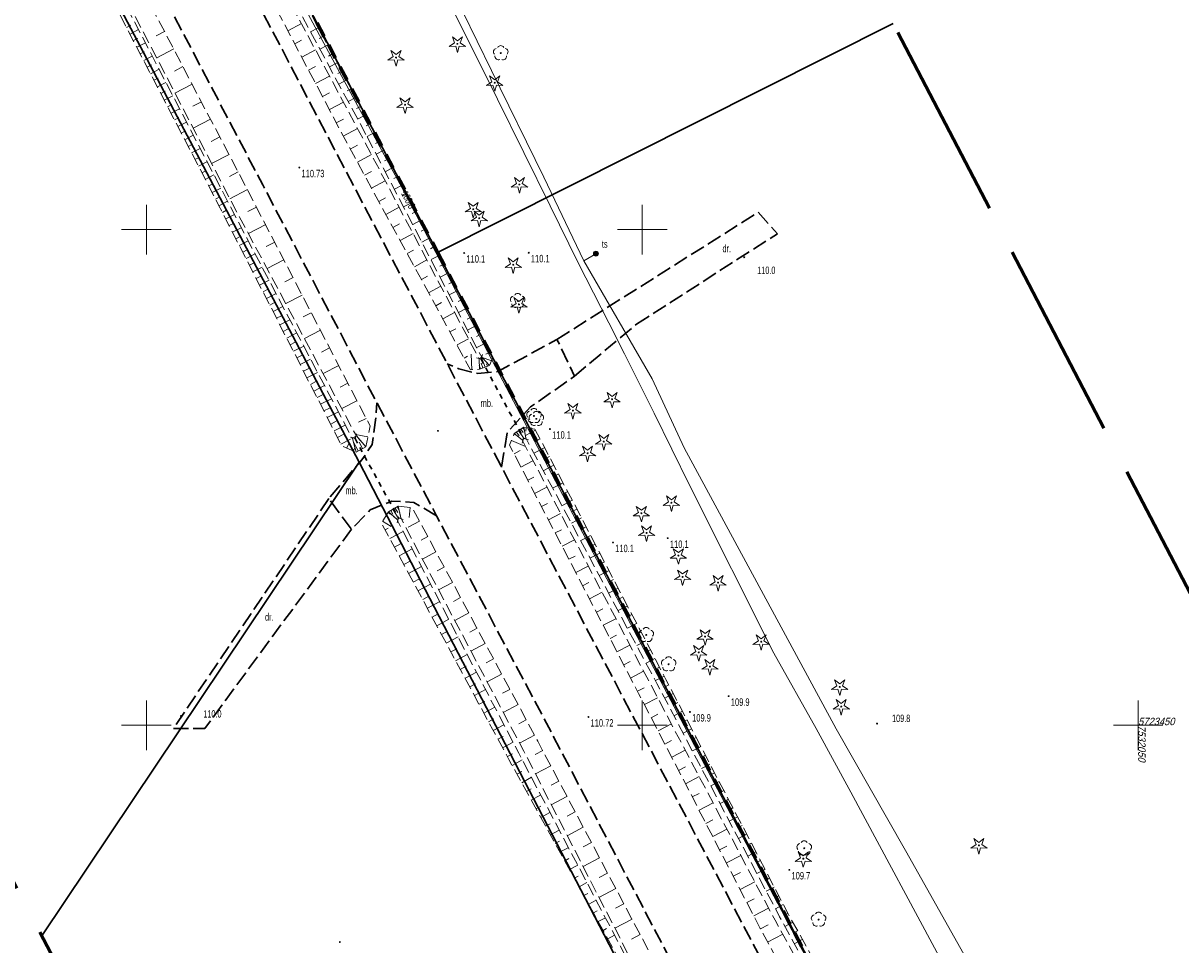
# Model space of a CAD drawing. Header units: metres. Extents: x 7531673 to 7533164, y 5721297 to 5724010.
# Tile 47 of 58: x 7531938 to 7532054, y 5723428 to 5723521. Entities that reach past the tile are written whole.
import ezdxf
from ezdxf.enums import TextEntityAlignment as Align

# ---------------------------------------------------------------- set-up
doc = ezdxf.new("R2010")
doc.units = ezdxf.units.M
for name, pattern in [('2_KTJZ01', [2, 1.5, -0.5]), ('4_SUPT_01', [0]), ('GAO', [2.5, 1.5, -1]), ('GDE', [0]), ('GUZ', [1, 0.5, -0.5]), ('L_0_05', [1.75, 1.25, -0.5]), ('L_0_06', [2, 1.5, -0.5]), ('L_0_09', [2.5, 2, -0.5]), ('L_0_7E', [1, 0.5, -0.5])]:
    doc.linetypes.add(name, pattern=pattern)
doc.layers.get('0').update_dxf_attribs({"color": 252})
for name, color, linetype, lineweight in [('Dzialki', 80, 'GDE', 30), ('EPGPO_L_0', 204, 'GAO', 70), ('jezdnia', 252, 'L_0_06', 18), ('k', 252, 'Continuous', 18), ('KTJZ_E_T_0', 252, 'Continuous', 15), ('KTJZ_L_0', 252, '2_KTJZ01', 18), ('opis', 7, 'Continuous', 18), ('przepust', 252, 'L_0_7E', 35), ('RTPW_T_0', 252, 'Continuous', 15), ('RTPW_T_1', 252, 'Continuous', 15), ('skarpa_nieumocniona', 252, 'L_0_05', 18), ('skarpa_umocniona', 252, 'Continuous', 18), ('SUPT_L_0', 30, '4_SUPT_01', 18), ('SUTT_T_0', 30, 'Continuous', 18), ('SUUT_E_T_1', 7, 'Continuous', 15), ('SUUT_T_0', 7, 'Continuous', 18), ('Uzytki', 252, 'GUZ', 18), ('wysokosci_naturalne', 7, 'Continuous', 18), ('wysokosci_sztuczne', 7, 'Continuous', 18)]:
    doc.layers.add(name, color=color, linetype=linetype, lineweight=lineweight)
doc.layers.add('właz okrągły - siec kanalizacyjna (punkt)-Atr17', color=7, linetype='Continuous')
doc.layers.add('zakres', color=7, linetype='L_0_09', lineweight=50, true_color=0xff05ff)
doc.styles.get("Standard").update_dxf_attribs({"font": 'arial.ttf'})

# ---------------------------------------------------------------- blocks, each defined once
blk = doc.blocks.new('2_RTPW01')
at = {"linetype": 'Continuous'}
blk.add_circle((0, 0), 0.045, dxfattribs=at)
blk = doc.blocks.new('2_RTPW02')
at = {"linetype": 'Continuous'}
blk.add_circle((0, 0), 0.045, dxfattribs=at)
blk = doc.blocks.new('4_SUPS01_07')
at = {"linetype": 'Continuous'}
blk.add_circle((0, 0), 0.0625, dxfattribs=at)
blk = doc.blocks.new('4_SUUS09')
at = {"color": 30, "linetype": 'Continuous'}
for radius in [0.25, 0.225, 0.2, 0.175, 0.15, 0.125, 0.1, 0.075, 0.05, 0.025, 0.00715]:
    blk.add_circle((0, 0), radius, dxfattribs=at)
blk = doc.blocks.new('L_0_7E_1')
at = {"color": 0, "linetype": 'Continuous', "lineweight": 13, "flags": 128}
for points in [[(0, 0), (-0.7, 0.7)], [(0, 0), (-0.7, -0.7)]]:
    blk.add_lwpolyline(points, dxfattribs=at)
blk = doc.blocks.new('L_0_7E_2')
at = {"color": 0, "linetype": 'Continuous', "lineweight": 13, "flags": 128}
for points in [[(0, 0), (-0.7, 0.7)], [(0, 0), (-0.7, -0.7)]]:
    blk.add_lwpolyline(points, dxfattribs=at)
blk = doc.blocks.new('OBOP01_01')
at = {"linetype": 'Continuous', "lineweight": 18}
blk.add_hatch(color=0, dxfattribs=at).paths.add_polyline_path([(0, -0.1, 1), (0, 0.1, 1)])
at = {"color": 0, "linetype": 'Continuous', "lineweight": 18, "flags": 128}
blk.add_lwpolyline([(0, -1.74), (-0.35, -0.48), (-1.65, -0.54), (-0.57, 0.18), (-1.02, 1.4), (0, 0.6), (1.02, 1.4), (0.57, 0.18), (1.65, -0.54), (0.35, -0.48), (0, -1.74)], dxfattribs=at)
at = {"color": 0, "linetype": 'Continuous', "lineweight": 18}
blk.add_circle((0, 0), 0.1, dxfattribs=at)
blk = doc.blocks.new('OBOP02_01')
at = {"linetype": 'Continuous', "lineweight": 18}
blk.add_hatch(color=0, dxfattribs=at).paths.add_polyline_path([(0, -0.1, 1), (0, 0.1, 1)])
at = {"color": 0, "linetype": 'Continuous', "lineweight": 18}
blk.add_circle((0, 0), 0.1, dxfattribs=at)
for centre, radius, start, end in [((-0.77, 0.25), 0.7, 101.6336, 222.6627), ((0, 0.8), 0.7, 29.8459, 150.1541), ((0.77, 0.25), 0.7, 317.3373, 78.3664), ((-0.46, -0.64), 0.71, 174.3693, 292.5572), ((0.46, -0.64), 0.71, 247.4428, 5.6307)]:
    blk.add_arc(centre, radius, start, end, dxfattribs=at)
blk = doc.blocks.new('RTPW01')
at = {"linetype": 'Continuous', "lineweight": 13}
blk.add_hatch(color=0, dxfattribs=at).paths.add_polyline_path([(0, -0.09, 1), (0, 0.09, 1)])
at = {"color": 0, "linetype": 'Continuous', "lineweight": 13}
blk.add_circle((0, 0), 0.0906, dxfattribs=at)
blk = doc.blocks.new('RTPW02')
at = {"linetype": 'Continuous', "lineweight": 13}
blk.add_hatch(color=0, dxfattribs=at).paths.add_polyline_path([(0, -0.09, 1), (0, 0.09, 1)])
at = {"color": 0, "linetype": 'Continuous', "lineweight": 13}
blk.add_circle((0, 0), 0.0906, dxfattribs=at)

msp = doc.modelspace()

# ---------------------------------------------------------------- linework, layer by layer
at = {"layer": 'Dzialki'}
for p, q in [((7531885.88, 5723675.82), (7531979.35, 5723497.68)), ((7531971.45, 5723476.53), (7531894.47, 5723622.98)), ((7531979.35, 5723497.68), (7532025.29, 5723520.79)), ((7531979.35, 5723497.68), (7532060.4, 5723343.22)), ((7531939.46, 5723428.76), (7531971.45, 5723476.53)), ((7531971.45, 5723476.53), (7532026.61, 5723370.12))]:
    msp.add_line(p, q, dxfattribs=at)
at = {"layer": 'EPGPO_L_0', "linetype": 'GAO'}
for p, q in [((7531885.88, 5723675.82), (7531979.35, 5723497.68)), ((7531979.35, 5723497.68), (7532097.53, 5723272.46))]:
    msp.add_line(p, q, dxfattribs=at)
at = {"layer": 'jezdnia', "color": 251, "lineweight": 30, "flags": 128}
for points in [[(7532144.01, 5723175.21), (7532127.08, 5723207.45), (7532114.11, 5723232.14), (7532102.3, 5723254.54), (7532088.03, 5723281.55), (7532077.73, 5723301.17), (7532068.16, 5723319.4), (7532062.19, 5723330.79), (7532049.01, 5723355.87), (7532038.62, 5723375.73), (7532025.71, 5723400.22), (7532010.71, 5723428.82), (7531998.11, 5723452.71), (7531985.81, 5723476.05), (7531980.34, 5723486.46), (7531968.93, 5723508.16), (7531957.32, 5723530.32), (7531945.42, 5723552.98), (7531932.87, 5723576.69), (7531912.23, 5723616.12), (7531898.97, 5723641.21), (7531887.79, 5723662.56), (7531876.66, 5723683.79), (7531866.18, 5723703.64), (7531858.89, 5723717.53), (7531850.12, 5723736.45), (7531842.43, 5723753.13), (7531833.79, 5723771.97), (7531825.84, 5723788.37), (7531816.36, 5723807.98), (7531810.15, 5723819.94), (7531805.61, 5723828.58), (7531802.91, 5723833.87), (7531799.8, 5723840.25), (7531796.68, 5723849.08), (7531794.6, 5723861.48), (7531794.47, 5723868.11), (7531795.83, 5723876.51), (7531798.09, 5723883.67), (7531801.96, 5723891.64), (7531806.12, 5723897.91), (7531812.76, 5723905.2), (7531818.93, 5723911.26), (7531828.48, 5723920.4)], [(7532136.91, 5723171.4), (7532119.67, 5723204.07), (7532106.97, 5723228.28), (7532095.25, 5723250.6), (7532080.72, 5723278.09), (7532070.62, 5723297.5), (7532061.74, 5723314.26), (7532056.32, 5723324.62), (7532041.87, 5723352.02), (7532031.48, 5723371.95), (7532018.51, 5723396.57), (7532003.5, 5723425.07), (7531990.97, 5723449.01), (7531979.26, 5723471.13), (7531973.24, 5723482.54), (7531961.74, 5723504.5), (7531950.13, 5723526.62), (7531938.07, 5723549.63), (7531925.74, 5723573), (7531905.09, 5723612.35), (7531891.78, 5723637.59), (7531880.61, 5723658.82), (7531869.44, 5723680.09), (7531858.96, 5723699.98), (7531849.13, 5723718.74), (7531837.94, 5723740.05), (7531825.53, 5723763.8), (7531807.79, 5723795.98), (7531802.9, 5723804.74), (7531799.01, 5723811.48)], [(7531985.81, 5723476.05), (7531986.37, 5723479.53), (7531988.72, 5723482.11), (7531993.17, 5723485.21), (7531991.4, 5723488.93), (7531985.43, 5723485.67), (7531983.41, 5723485.48), (7531981.49, 5723485.96), (7531980.34, 5723486.46)], [(7531979.26, 5723471.13), (7531976.95, 5723472.47), (7531974.76, 5723472.61), (7531972.58, 5723471.74), (7531970.68, 5723469.78), (7531968.39, 5723472.86), (7531971.72, 5723476.78), (7531972.77, 5723478.33), (7531973.08, 5723480.53), (7531973.24, 5723482.54)]]:
    msp.add_lwpolyline(points, dxfattribs=at)
at = {"layer": 'k', "linetype": 'Continuous', "lineweight": 18, "flags": 128}
for points in [[(7531950, 5723497.5), (7531950, 5723502.5)], [(7532000, 5723497.5), (7532000, 5723502.5)], [(7531947.5, 5723500), (7531952.5, 5723500)], [(7531997.5, 5723500), (7532002.5, 5723500)], [(7531950, 5723447.5), (7531950, 5723452.5)], [(7532000, 5723447.5), (7532000, 5723452.5)], [(7532050, 5723447.5), (7532050, 5723452.5)], [(7531947.5, 5723450), (7531952.5, 5723450)], [(7531997.5, 5723450), (7532002.5, 5723450)], [(7532047.5, 5723450), (7532052.5, 5723450)]]:
    msp.add_lwpolyline(points, dxfattribs=at)
at = {"layer": 'KTJZ_L_0', "color": 251, "linetype": '2_KTJZ01', "lineweight": 30}
for p, q in [((7531991.4, 5723488.93), (7532011.7, 5723501.75)), ((7532011.7, 5723501.75), (7532013.63, 5723499.58)), ((7531999.42, 5723490.46), (7532013.63, 5723499.58)), ((7531993.16, 5723485.22), (7531999.42, 5723490.46)), ((7531968.39, 5723472.86), (7531952.73, 5723449.68)), ((7531970.68, 5723469.78), (7531955.89, 5723449.68)), ((7531952.73, 5723449.68), (7531955.89, 5723449.68))]:
    msp.add_line(p, q, dxfattribs=at)
at = {"layer": 'przepust', "color": 24, "lineweight": 30, "flags": 128}
for points in [[(7531983.76, 5723486.92), (7531988.04, 5723478.94)], [(7531971.04, 5723478.91), (7531975.41, 5723470.91)]]:
    msp.add_lwpolyline(points, dxfattribs=at)
at = {"layer": 'skarpa_nieumocniona', "color": 252, "lineweight": 18, "flags": 128}
for points in [[(7531983.54, 5723486.98), (7531983.58, 5723485.91), (7531982.68, 5723485.86), (7531970.35, 5723508.5), (7531958.42, 5723531.17), (7531946.8, 5723553.61), (7531934.16, 5723577.31), (7531913.46, 5723616.68), (7531900.13, 5723642.09), (7531889.02, 5723663.06), (7531877.89, 5723684.59), (7531867.4, 5723704.33), (7531857.47, 5723723.55), (7531851.46, 5723737.27), (7531843.95, 5723754.06), (7531835.13, 5723772.58), (7531827.14, 5723789.23), (7531811.76, 5723820.92), (7531812.05, 5723822.15), (7531812.86, 5723821.52), (7531828.53, 5723789.72), (7531836.49, 5723773.16), (7531845.13, 5723755.01), (7531852.68, 5723737.97), (7531859.27, 5723724.27), (7531868.91, 5723705.19), (7531879.15, 5723685.31), (7531890.52, 5723663.82), (7531901.58, 5723642.86), (7531915.1, 5723617.14), (7531935.56, 5723578.04), (7531948.13, 5723554.35), (7531959.55, 5723532.13), (7531971.84, 5723509.18)], [(7531972.27, 5723509.35), (7531983.81, 5723487.12), (7531984.61, 5723486.3), (7531984.93, 5723487.14), (7531973.13, 5723509.53), (7531960.69, 5723532.76), (7531949.43, 5723555.02), (7531936.74, 5723578.66), (7531916.27, 5723617.78), (7531902.62, 5723643.85), (7531892.13, 5723664.69), (7531880.62, 5723686.57), (7531870.37, 5723706.11), (7531861.12, 5723725.25), (7531853.92, 5723738.55), (7531846.7, 5723754.7), (7531837.98, 5723773.77), (7531829.9, 5723790.53), (7531813.68, 5723822.23), (7531813.14, 5723822.7), (7531813.2, 5723821.84), (7531828.91, 5723790.1), (7531837.06, 5723773.47), (7531845.77, 5723754.33), (7531853.05, 5723738.14), (7531859.68, 5723724.53), (7531869.32, 5723705.34), (7531879.58, 5723686.01), (7531891.21, 5723664.1), (7531901.85, 5723643.08), (7531915.42, 5723617.24), (7531936.07, 5723578.3), (7531948.57, 5723554.56), (7531959.89, 5723532.29)], [(7531800.16, 5723803.14), (7531800.52, 5723802.23), (7531804.9, 5723794.21), (7531822.39, 5723762.05), (7531834.43, 5723738.41), (7531845.99, 5723716.87), (7531855.45, 5723698.19), (7531866.19, 5723678.34), (7531877.35, 5723657.31), (7531888.68, 5723636.1), (7531901.83, 5723610.79), (7531922.56, 5723571.38), (7531935.1, 5723548.31), (7531947.13, 5723524.86), (7531958.49, 5723502.97), (7531971.17, 5723479.18), (7531972.14, 5723478.1), (7531972.55, 5723480.19), (7531960.24, 5723503.93), (7531948.72, 5723525.9), (7531936.52, 5723549.09), (7531924.44, 5723572.31), (7531903.64, 5723611.75), (7531890.51, 5723637.03), (7531879.1, 5723658.13), (7531868.13, 5723679.36), (7531857.4, 5723699.3), (7531847.79, 5723717.86), (7531836.34, 5723739.5), (7531824.32, 5723763.02), (7531806.63, 5723795.22), (7531801.93, 5723803.68)], [(7531800.04, 5723801.99), (7531799.4, 5723802.4), (7531799.05, 5723801.35), (7531803.63, 5723793.47), (7531820.9, 5723761.15), (7531832.99, 5723738.04), (7531843.59, 5723718.15), (7531854.4, 5723697.43), (7531864.92, 5723677.43), (7531875.93, 5723656.46), (7531887.22, 5723635.72), (7531900.41, 5723610.13), (7531921.79, 5723570.77), (7531933.83, 5723547.57), (7531946.01, 5723524.24), (7531957.32, 5723502.4), (7531969.7, 5723478.18), (7531971.14, 5723477.56), (7531970.77, 5723478.92), (7531958.3, 5723502.62), (7531946.88, 5723524.69), (7531934.54, 5723547.99), (7531922.23, 5723571.11), (7531901.31, 5723610.57), (7531888.15, 5723635.72), (7531876.77, 5723657.05), (7531865.85, 5723678.16), (7531855.08, 5723698.1), (7531845.33, 5723716.55), (7531834, 5723738.32), (7531821.94, 5723761.65), (7531804.4, 5723793.84)], [(7531989.18, 5723479.88), (7531988.05, 5723480.08), (7531988.26, 5723478.98), (7532001.48, 5723454.21), (7532013.85, 5723430.68), (7532023.21, 5723413.43), (7532029.06, 5723401.64), (7532041.85, 5723377.21), (7532052.11, 5723357.79), (7532066.02, 5723331.28), (7532066.86, 5723330.59), (7532067.17, 5723331.53), (7532053, 5723358.31), (7532042.88, 5723377.79), (7532029.71, 5723402.03), (7532024.06, 5723414.14), (7532014.71, 5723430.98), (7532002.39, 5723454.61)], [(7531987.88, 5723478.78), (7531987.09, 5723479.42), (7531986.61, 5723478.27), (7531999.63, 5723453.21), (7532011.9, 5723429.51), (7532027.15, 5723400.79), (7532040.11, 5723376.13), (7532050.38, 5723356.58), (7532064.3, 5723330.53), (7532065.9, 5723329.99), (7532065.74, 5723331.08), (7532051.73, 5723357.61), (7532041.5, 5723377.03), (7532028.41, 5723401.35), (7532023.08, 5723412.66), (7532022.48, 5723413.81), (7532013.39, 5723430.33), (7532000.88, 5723454.03)], [(7532054.25, 5723321.6), (7532054.92, 5723321.06), (7532055.46, 5723322.64), (7532040.47, 5723351.12), (7532029.81, 5723371.22), (7532017.03, 5723395.91), (7532002.19, 5723424.36), (7531989.46, 5723448.4), (7531976.8, 5723471.96), (7531975.4, 5723472.1), (7531975.64, 5723470.92), (7531988.05, 5723447.39), (7532000.38, 5723423.41), (7532009.03, 5723406.81), (7532009.68, 5723405.6), (7532015.21, 5723394.77), (7532028.27, 5723370.41), (7532038.69, 5723350.25)], [(7532053.99, 5723321.54), (7532053.89, 5723320.57), (7532052.99, 5723320.81), (7532037.43, 5723349.6), (7532026.81, 5723369.78), (7532013.94, 5723394.14), (7532007.75, 5723405.3), (7531999.69, 5723422.7), (7531986.55, 5723446.54), (7531973.7, 5723470.4), (7531974.4, 5723471.52), (7531975.24, 5723470.78), (7531987.55, 5723447.17), (7532000.15, 5723423.23), (7532008.78, 5723405.84), (7532014.83, 5723394.4), (7532027.79, 5723370.27), (7532038.38, 5723349.93)]]:
    msp.add_lwpolyline(points, close=True, dxfattribs=at)
at = {"layer": 'skarpa_nieumocniona', "color": 252, "linetype": 'Continuous', "lineweight": 18, "flags": 128}
for points in [[(7531948, 5723520.39), (7531948.44, 5723520.62)], [(7531948.35, 5723519.73), (7531949.21, 5723520.17)], [(7531951.82, 5723519.99), (7531950.97, 5723519.54)], [(7531964.27, 5723520.06), (7531965.63, 5723520.78)], [(7531967.33, 5723520.36), (7531966.55, 5723519.95)], [(7531948.69, 5723519.06), (7531949.13, 5723519.28)], [(7531949.04, 5723518.39), (7531949.9, 5723518.84)], [(7531964.96, 5723518.73), (7531965.65, 5723519.1)], [(7531967.8, 5723519.48), (7531967.41, 5723519.27)], [(7531968.27, 5723518.6), (7531967.5, 5723518.19)], [(7531949.38, 5723517.73), (7531949.82, 5723517.95)], [(7531949.73, 5723517.06), (7531950.59, 5723517.51)], [(7531952.75, 5723518.22), (7531951.04, 5723517.32)], [(7531965.66, 5723517.41), (7531967.05, 5723518.14)], [(7531968.75, 5723517.72), (7531968.36, 5723517.51)], [(7531950.07, 5723516.4), (7531950.5, 5723516.62)], [(7531950.42, 5723515.73), (7531951.28, 5723516.18)], [(7531953.68, 5723516.44), (7531952.82, 5723515.99)], [(7531966.36, 5723516.08), (7531967.06, 5723516.45)], [(7531969.22, 5723516.84), (7531968.45, 5723516.43)], [(7531950.76, 5723515.06), (7531951.19, 5723515.29)], [(7531967.06, 5723514.75), (7531968.47, 5723515.49)], [(7531969.69, 5723515.96), (7531969.31, 5723515.75)], [(7531970.16, 5723515.07), (7531969.4, 5723514.67)], [(7531951.11, 5723514.4), (7531951.97, 5723514.84)], [(7531951.45, 5723513.73), (7531951.88, 5723513.96)], [(7531954.61, 5723514.67), (7531952.88, 5723513.77)], [(7531970.63, 5723514.19), (7531970.26, 5723513.99)], [(7531951.8, 5723513.07), (7531952.66, 5723513.51)], [(7531955.54, 5723512.9), (7531954.67, 5723512.45)], [(7531967.76, 5723513.42), (7531968.47, 5723513.8)], [(7531968.46, 5723512.1), (7531969.88, 5723512.85)], [(7531971.11, 5723513.31), (7531970.35, 5723512.91)], [(7531952.14, 5723512.4), (7531952.57, 5723512.62)], [(7531952.49, 5723511.73), (7531953.35, 5723512.18)], [(7531971.58, 5723512.43), (7531971.2, 5723512.23)], [(7531972.05, 5723511.55), (7531971.3, 5723511.15)], [(7531952.83, 5723511.07), (7531953.26, 5723511.29)], [(7531953.18, 5723510.4), (7531954.04, 5723510.85)], [(7531956.47, 5723511.13), (7531954.73, 5723510.22)], [(7531969.15, 5723510.77), (7531969.87, 5723511.15)], [(7531972.52, 5723510.67), (7531972.15, 5723510.47)], [(7531953.52, 5723509.74), (7531953.95, 5723509.96)], [(7531953.87, 5723509.07), (7531954.73, 5723509.52)], [(7531957.4, 5723509.36), (7531956.52, 5723508.9)], [(7531969.85, 5723509.44), (7531971.3, 5723510.2)], [(7531973, 5723509.79), (7531972.25, 5723509.39)], [(7531954.21, 5723508.4), (7531954.64, 5723508.63)], [(7531954.56, 5723507.74), (7531955.42, 5723508.18)], [(7531970.56, 5723508.12), (7531971.27, 5723508.51)], [(7531973.46, 5723508.9), (7531973.09, 5723508.7)], [(7531973.93, 5723508.02), (7531973.17, 5723507.62)], [(7531954.9, 5723507.07), (7531955.33, 5723507.29)], [(7531955.25, 5723506.41), (7531956.11, 5723506.85)], [(7531958.33, 5723507.59), (7531956.57, 5723506.67)], [(7531971.27, 5723506.8), (7531972.69, 5723507.57)], [(7531974.4, 5723507.13), (7531974.01, 5723506.93)], [(7531955.59, 5723505.74), (7531956.02, 5723505.96)], [(7531959.26, 5723505.82), (7531958.37, 5723505.36)], [(7531971.99, 5723505.48), (7531972.69, 5723505.86)], [(7531974.86, 5723506.25), (7531974.09, 5723505.84)], [(7531955.94, 5723505.07), (7531956.8, 5723505.52)], [(7531956.28, 5723504.41), (7531956.71, 5723504.63)], [(7531972.71, 5723504.17), (7531974.09, 5723504.92)], [(7531975.33, 5723505.36), (7531974.94, 5723505.16)], [(7531956.63, 5723503.74), (7531957.49, 5723504.19)], [(7531960.19, 5723504.05), (7531958.41, 5723503.12)], [(7531975.8, 5723504.48), (7531975.01, 5723504.07)], [(7531976.26, 5723503.59), (7531975.87, 5723503.39)], [(7531956.97, 5723503.08), (7531957.4, 5723503.3)], [(7531957.32, 5723502.41), (7531958.18, 5723502.86)], [(7531961.11, 5723502.27), (7531960.23, 5723501.82)], [(7531973.43, 5723502.85), (7531974.11, 5723503.22)], [(7531974.14, 5723501.53), (7531975.49, 5723502.26)], [(7531976.73, 5723502.71), (7531975.93, 5723502.29)], [(7531957.66, 5723501.74), (7531958.09, 5723501.96)], [(7531958, 5723501.07), (7531958.87, 5723501.52)], [(7531977.19, 5723501.82), (7531976.79, 5723501.61)], [(7531958.34, 5723500.41), (7531958.78, 5723500.63)], [(7531958.68, 5723499.74), (7531959.57, 5723500.19)], [(7531962.03, 5723500.5), (7531960.29, 5723499.6)], [(7531974.86, 5723500.21), (7531975.52, 5723500.57)], [(7531977.66, 5723500.94), (7531976.86, 5723500.52)], [(7531978.13, 5723500.06), (7531977.72, 5723499.84)], [(7531959.02, 5723499.07), (7531959.47, 5723499.3)], [(7531959.37, 5723498.4), (7531960.27, 5723498.87)], [(7531962.95, 5723498.72), (7531962.09, 5723498.28)], [(7531975.58, 5723498.9), (7531976.89, 5723499.61)], [(7531978.59, 5723499.17), (7531977.78, 5723498.74)], [(7531959.71, 5723497.74), (7531960.16, 5723497.97)], [(7531960.05, 5723497.07), (7531960.97, 5723497.54)], [(7531976.3, 5723497.58), (7531976.94, 5723497.93)], [(7531979.06, 5723498.29), (7531978.65, 5723498.07)], [(7531960.39, 5723496.4), (7531960.86, 5723496.64)], [(7531963.87, 5723496.94), (7531962.17, 5723496.07)], [(7531977.02, 5723496.26), (7531978.28, 5723496.95)], [(7531979.52, 5723497.4), (7531978.7, 5723496.97)], [(7531979.99, 5723496.52), (7531979.58, 5723496.3)], [(7531960.73, 5723495.73), (7531961.67, 5723496.21)], [(7531961.07, 5723495.06), (7531961.55, 5723495.31)], [(7531964.79, 5723495.17), (7531963.95, 5723494.73)], [(7531977.73, 5723494.95), (7531978.36, 5723495.29)], [(7531980.46, 5723495.63), (7531979.62, 5723495.19)], [(7531961.41, 5723494.4), (7531962.37, 5723494.89)], [(7531978.45, 5723493.63), (7531979.68, 5723494.3)], [(7531980.92, 5723494.75), (7531980.5, 5723494.53)], [(7531961.76, 5723493.73), (7531962.24, 5723493.98)], [(7531962.1, 5723493.06), (7531963.07, 5723493.56)], [(7531965.71, 5723493.39), (7531964.05, 5723492.54)], [(7531981.39, 5723493.86), (7531980.54, 5723493.42)], [(7531981.86, 5723492.98), (7531981.43, 5723492.75)], [(7531962.44, 5723492.39), (7531962.93, 5723492.64)], [(7531962.78, 5723491.73), (7531963.77, 5723492.23)], [(7531979.17, 5723492.31), (7531979.77, 5723492.64)], [(7531982.32, 5723492.09), (7531981.46, 5723491.64)], [(7531963.12, 5723491.06), (7531963.62, 5723491.31)], [(7531963.46, 5723490.39), (7531964.46, 5723490.9)], [(7531966.63, 5723491.62), (7531965.81, 5723491.19)], [(7531979.89, 5723490.99), (7531981.08, 5723491.64)], [(7531982.79, 5723491.21), (7531982.36, 5723490.98)], [(7531963.8, 5723489.72), (7531964.31, 5723489.98)], [(7531964.15, 5723489.06), (7531965.16, 5723489.58)], [(7531967.55, 5723489.84), (7531965.93, 5723489.01)], [(7531980.6, 5723489.68), (7531981.19, 5723490)], [(7531983.25, 5723490.32), (7531982.39, 5723489.87)], [(7531983.72, 5723489.44), (7531983.28, 5723489.21)], [(7531964.49, 5723488.39), (7531965, 5723488.65)], [(7531964.83, 5723487.72), (7531965.86, 5723488.25)], [(7531981.32, 5723488.36), (7531982.48, 5723488.99)], [(7531984.19, 5723488.55), (7531983.31, 5723488.09)], [(7531965.17, 5723487.05), (7531965.69, 5723487.32)], [(7531968.47, 5723488.07), (7531967.67, 5723487.65)], [(7531982.04, 5723487.04), (7531982.39, 5723487.23)], [(7531982.83, 5723485.87), (7531982.74, 5723487.42)], [(7531984.79, 5723486.77), (7531983.8, 5723487.14)], [(7531984.65, 5723487.67), (7531984.21, 5723487.44)], [(7531965.51, 5723486.38), (7531966.56, 5723486.92)], [(7531965.85, 5723485.72), (7531966.38, 5723485.99)], [(7531969.39, 5723486.29), (7531967.82, 5723485.48)], [(7531966.19, 5723485.05), (7531967.26, 5723485.59)], [(7531966.54, 5723484.38), (7531967.07, 5723484.66)], [(7531966.88, 5723483.71), (7531967.96, 5723484.27)], [(7531970.31, 5723484.52), (7531969.53, 5723484.11)], [(7531967.22, 5723483.05), (7531967.76, 5723483.32)], [(7531967.56, 5723482.38), (7531968.66, 5723482.94)], [(7531971.23, 5723482.74), (7531969.7, 5723481.95)], [(7531967.9, 5723481.71), (7531968.45, 5723481.99)], [(7531968.24, 5723481.04), (7531969.36, 5723481.61)], [(7531968.59, 5723480.37), (7531969.15, 5723480.66)], [(7531968.93, 5723479.71), (7531970.05, 5723480.28)], [(7531972.15, 5723480.96), (7531971.39, 5723480.57)], [(7531988.31, 5723480.03), (7531988.25, 5723479.68)], [(7531969.27, 5723479.04), (7531969.84, 5723479.33)], [(7531969.61, 5723478.37), (7531970.59, 5723478.87)], [(7531972.33, 5723479.08), (7531971.09, 5723479.33)], [(7531989.24, 5723479.78), (7531988.21, 5723479.24)], [(7531989.7, 5723478.89), (7531989.15, 5723478.61)], [(7531970.2, 5723477.97), (7531970.4, 5723478.42)], [(7531970.89, 5723477.67), (7531971.02, 5723477.98)], [(7531986.8, 5723478.73), (7531988.22, 5723478.13)], [(7531987.07, 5723477.38), (7531987.68, 5723477.7)], [(7531990.16, 5723478.01), (7531989.08, 5723477.44)], [(7531987.76, 5723476.05), (7531988.98, 5723476.69)], [(7531990.63, 5723477.12), (7531990.09, 5723476.84)], [(7531991.09, 5723476.23), (7531990.02, 5723475.67)], [(7531991.55, 5723475.35), (7531991.02, 5723475.07)], [(7531988.45, 5723474.72), (7531989.07, 5723475.04)], [(7531992.02, 5723474.46), (7531990.96, 5723473.91)], [(7531989.15, 5723473.39), (7531990.38, 5723474.03)], [(7531992.48, 5723473.57), (7531991.96, 5723473.3)], [(7531976.61, 5723471.98), (7531976.51, 5723470.97)], [(7531989.84, 5723472.06), (7531990.45, 5723472.38)], [(7531992.94, 5723472.69), (7531991.9, 5723472.15)], [(7531974.35, 5723471.44), (7531974.59, 5723471.29)], [(7531990.53, 5723470.73), (7531991.77, 5723471.37)], [(7531993.87, 5723470.91), (7531992.85, 5723470.38)], [(7531993.4, 5723471.8), (7531992.89, 5723471.53)], [(7531973.82, 5723470.59), (7531974.68, 5723470.05)], [(7531974.06, 5723469.72), (7531974.37, 5723469.88)], [(7531974.54, 5723468.84), (7531975.88, 5723469.56)], [(7531977.54, 5723470.58), (7531976.4, 5723469.97)], [(7531991.22, 5723469.4), (7531991.84, 5723469.72)], [(7531994.33, 5723470.03), (7531993.82, 5723469.76)], [(7531975.01, 5723467.96), (7531975.68, 5723468.32)], [(7531978.37, 5723469.04), (7531977.69, 5723468.67)], [(7531991.91, 5723468.07), (7531993.17, 5723468.72)], [(7531994.79, 5723469.14), (7531993.79, 5723468.62)], [(7531975.49, 5723467.08), (7531976.8, 5723467.79)], [(7531979.19, 5723467.49), (7531977.83, 5723466.76)], [(7531995.72, 5723467.37), (7531994.73, 5723466.85)], [(7531995.26, 5723468.26), (7531994.76, 5723468)], [(7531975.96, 5723466.2), (7531976.61, 5723466.55)], [(7531976.44, 5723465.32), (7531977.73, 5723466.01)], [(7531992.6, 5723466.74), (7531993.23, 5723467.06)], [(7531993.3, 5723465.4), (7531994.56, 5723466.06)], [(7531996.18, 5723466.48), (7531995.69, 5723466.23)], [(7531980.02, 5723465.95), (7531979.33, 5723465.58)], [(7531996.65, 5723465.6), (7531995.67, 5723465.09)], [(7531976.91, 5723464.44), (7531977.55, 5723464.78)], [(7531977.38, 5723463.56), (7531978.65, 5723464.24)], [(7531980.85, 5723464.41), (7531979.46, 5723463.66)], [(7531993.99, 5723464.07), (7531994.62, 5723464.4)], [(7531997.57, 5723463.82), (7531996.61, 5723463.32)], [(7531997.11, 5723464.71), (7531996.63, 5723464.46)], [(7531977.86, 5723462.68), (7531978.49, 5723463.01)], [(7531981.68, 5723462.87), (7531980.98, 5723462.49)], [(7531994.68, 5723462.74), (7531995.95, 5723463.41)], [(7531998.04, 5723462.94), (7531997.56, 5723462.69)], [(7531978.33, 5723461.8), (7531979.58, 5723462.47)], [(7531982.51, 5723461.33), (7531981.1, 5723460.57)], [(7531995.37, 5723461.41), (7531996.01, 5723461.74)], [(7531998.5, 5723462.05), (7531997.56, 5723461.56)], [(7531978.81, 5723460.91), (7531979.42, 5723461.25)], [(7531979.28, 5723460.03), (7531980.5, 5723460.69)], [(7531996.06, 5723460.08), (7531997.35, 5723460.75)], [(7531998.96, 5723461.17), (7531998.49, 5723460.92)], [(7531999.42, 5723460.28), (7531998.5, 5723459.79)], [(7531979.76, 5723459.15), (7531980.36, 5723459.48)], [(7531983.34, 5723459.79), (7531982.62, 5723459.4)], [(7531996.75, 5723458.75), (7531997.4, 5723459.09)], [(7531999.89, 5723459.39), (7531999.43, 5723459.15)], [(7531980.23, 5723458.27), (7531981.43, 5723458.92)], [(7531984.16, 5723458.24), (7531982.73, 5723457.47)], [(7531997.45, 5723457.42), (7531998.74, 5723458.09)], [(7532000.35, 5723458.51), (7531999.44, 5723458.03)], [(7531980.7, 5723457.39), (7531981.3, 5723457.71)], [(7531981.18, 5723456.51), (7531982.35, 5723457.15)], [(7531984.99, 5723456.7), (7531984.27, 5723456.31)], [(7532000.81, 5723457.62), (7532000.36, 5723457.38)], [(7532001.28, 5723456.73), (7532000.38, 5723456.27)], [(7531981.65, 5723455.63), (7531982.23, 5723455.95)], [(7531998.14, 5723456.09), (7531998.79, 5723456.43)], [(7532001.74, 5723455.85), (7532001.3, 5723455.62)], [(7531982.13, 5723454.75), (7531983.28, 5723455.37)], [(7531985.82, 5723455.16), (7531984.36, 5723454.38)], [(7531998.83, 5723454.76), (7532000.14, 5723455.44)], [(7532002.2, 5723454.96), (7532001.32, 5723454.5)], [(7531982.6, 5723453.87), (7531983.17, 5723454.18)], [(7531983.08, 5723452.99), (7531984.2, 5723453.6)], [(7531986.65, 5723453.62), (7531985.91, 5723453.22)], [(7531999.52, 5723453.43), (7532000.18, 5723453.77)], [(7532002.67, 5723454.07), (7532002.23, 5723453.85)], [(7532003.13, 5723453.19), (7532002.26, 5723452.73)], [(7531983.55, 5723452.11), (7531984.11, 5723452.41)], [(7531987.48, 5723452.08), (7531985.99, 5723451.28)], [(7532000.21, 5723452.09), (7532001.54, 5723452.78)], [(7532003.59, 5723452.3), (7532003.16, 5723452.07)], [(7531984.02, 5723451.23), (7531985.13, 5723451.82)], [(7532000.9, 5723450.76), (7532001.57, 5723451.11)], [(7532004.05, 5723451.41), (7532003.19, 5723450.96)], [(7531984.5, 5723450.35), (7531985.04, 5723450.64)], [(7531984.97, 5723449.47), (7531986.05, 5723450.05)], [(7531988.31, 5723450.54), (7531987.56, 5723450.13)], [(7532001.59, 5723449.43), (7532002.94, 5723450.13)], [(7532004.52, 5723450.53), (7532004.08, 5723450.3)], [(7532004.98, 5723449.64), (7532004.12, 5723449.19)], [(7531985.45, 5723448.59), (7531985.98, 5723448.88)], [(7531989.13, 5723448.99), (7531987.63, 5723448.19)], [(7532005.44, 5723448.75), (7532005.01, 5723448.53)], [(7531985.92, 5723447.71), (7531986.98, 5723448.28)], [(7531989.96, 5723447.45), (7531989.19, 5723447.05)], [(7532002.28, 5723448.1), (7532002.96, 5723448.45)], [(7532002.97, 5723446.77), (7532004.34, 5723447.47)], [(7532005.9, 5723447.87), (7532005.05, 5723447.42)], [(7531986.4, 5723446.83), (7531986.92, 5723447.11)], [(7531986.88, 5723445.95), (7531987.9, 5723446.52)], [(7532006.36, 5723446.98), (7532005.94, 5723446.76)], [(7531987.36, 5723445.08), (7531987.86, 5723445.35)], [(7531990.77, 5723445.9), (7531989.23, 5723445.09)], [(7532003.66, 5723445.43), (7532004.35, 5723445.79)], [(7532006.83, 5723446.09), (7532005.98, 5723445.65)], [(7532007.29, 5723445.21), (7532006.87, 5723444.99)], [(7531987.84, 5723444.2), (7531988.83, 5723444.75)], [(7531991.59, 5723444.36), (7531990.81, 5723443.94)], [(7532004.35, 5723444.1), (7532005.74, 5723444.82)], [(7532007.75, 5723444.32), (7532006.91, 5723443.88)], [(7531988.32, 5723443.32), (7531988.81, 5723443.59)], [(7531988.81, 5723442.45), (7531989.76, 5723442.97)], [(7531992.41, 5723442.81), (7531990.83, 5723441.97)], [(7532005.04, 5723442.77), (7532005.74, 5723443.13)], [(7532008.21, 5723443.43), (7532007.79, 5723443.22)], [(7531989.29, 5723441.57), (7531989.76, 5723441.83)], [(7532005.73, 5723441.44), (7532007.14, 5723442.17)], [(7532008.68, 5723442.55), (7532007.84, 5723442.11)], [(7532009.14, 5723441.66), (7532008.72, 5723441.44)], [(7531989.77, 5723440.7), (7531990.69, 5723441.2)], [(7531993.23, 5723441.26), (7531992.43, 5723440.84)], [(7532006.42, 5723440.1), (7532007.13, 5723440.47)], [(7532009.6, 5723440.77), (7532008.77, 5723440.34)], [(7531990.25, 5723439.82), (7531990.71, 5723440.07)], [(7531990.74, 5723438.95), (7531991.62, 5723439.43)], [(7531994.05, 5723439.72), (7531992.43, 5723438.86)], [(7532007.11, 5723438.77), (7532008.54, 5723439.51)], [(7532010.06, 5723439.89), (7532009.65, 5723439.67)], [(7531991.22, 5723438.07), (7531991.65, 5723438.31)], [(7531994.87, 5723438.17), (7531994.05, 5723437.74)], [(7532010.52, 5723439), (7532009.7, 5723438.57)], [(7532010.99, 5723438.11), (7532010.58, 5723437.9)], [(7531991.7, 5723437.19), (7531992.56, 5723437.66)], [(7532007.8, 5723437.44), (7532008.52, 5723437.81)], [(7532008.49, 5723436.11), (7532009.94, 5723436.86)], [(7532011.45, 5723437.23), (7532010.63, 5723436.8)], [(7531992.18, 5723436.32), (7531992.6, 5723436.55)], [(7531992.67, 5723435.44), (7531993.49, 5723435.89)], [(7531995.69, 5723436.62), (7531994.03, 5723435.75)], [(7532011.91, 5723436.34), (7532011.5, 5723436.13)], [(7531993.15, 5723434.57), (7531993.55, 5723434.79)], [(7531996.51, 5723435.08), (7531995.67, 5723434.63)], [(7532009.18, 5723434.78), (7532009.91, 5723435.16)], [(7532012.37, 5723435.45), (7532011.56, 5723435.03)], [(7532012.84, 5723434.57), (7532012.43, 5723434.36)], [(7531993.63, 5723433.69), (7531994.42, 5723434.12)], [(7531997.33, 5723433.53), (7531995.63, 5723432.63)], [(7532009.86, 5723433.44), (7532011.34, 5723434.21)], [(7532013.3, 5723433.68), (7532012.49, 5723433.26)], [(7531994.12, 5723432.81), (7531994.5, 5723433.03)], [(7531994.6, 5723431.94), (7531995.35, 5723432.35)], [(7532010.55, 5723432.11), (7532011.3, 5723432.5)], [(7532013.76, 5723432.79), (7532013.36, 5723432.58)], [(7531995.08, 5723431.06), (7531995.45, 5723431.27)], [(7531998.15, 5723431.98), (7531997.29, 5723431.53)], [(7532011.24, 5723430.78), (7532012.74, 5723431.55)], [(7532014.22, 5723431.91), (7532013.42, 5723431.49)], [(7532014.69, 5723431.02), (7532014.29, 5723430.81)], [(7531995.56, 5723430.19), (7531996.28, 5723430.58)], [(7531998.97, 5723430.44), (7531997.24, 5723429.52)], [(7532011.93, 5723429.45), (7532012.68, 5723429.85)], [(7532015.17, 5723430.14), (7532014.38, 5723429.7)], [(7531996.05, 5723429.31), (7531996.4, 5723429.5)], [(7531996.53, 5723428.44), (7531997.21, 5723428.81)], [(7531999.78, 5723428.89), (7531998.91, 5723428.43)], [(7532012.64, 5723428.12), (7532014.16, 5723428.93)], [(7532015.66, 5723429.27), (7532015.26, 5723429.05)], [(7532016.14, 5723428.4), (7532015.33, 5723427.95)]]:
    msp.add_lwpolyline(points, dxfattribs=at)
at = {"layer": 'skarpa_umocniona', "color": 252, "linetype": 'Continuous', "lineweight": 18, "flags": 128}
for points in [[(7531983.81, 5723487.12), (7531983.54, 5723486.98), (7531983.58, 5723485.91), (7531984.61, 5723486.3)], [(7531988.05, 5723480.08), (7531987.09, 5723479.42), (7531987.88, 5723478.78), (7531988.26, 5723478.98)], [(7531971.17, 5723479.18), (7531970.77, 5723478.92), (7531971.14, 5723477.56), (7531972.14, 5723478.1)], [(7531975.4, 5723472.1), (7531974.4, 5723471.52), (7531975.24, 5723470.78), (7531975.64, 5723470.92)]]:
    msp.add_lwpolyline(points, close=True, dxfattribs=at)
for points in [[(7531984.17, 5723486.13), (7531983.8, 5723487.11)], [(7531983.7, 5723485.96), (7531983.57, 5723486.31)], [(7531983.93, 5723486.04), (7531983.75, 5723486.52)], [(7531984.4, 5723486.22), (7531984.31, 5723486.46)], [(7531987.95, 5723480.01), (7531988.11, 5723479.77)], [(7531987.12, 5723479.44), (7531987.19, 5723479.34)], [(7531987.33, 5723479.58), (7531987.6, 5723479.18)], [(7531987.53, 5723479.73), (7531988.1, 5723478.89)], [(7531987.74, 5723479.87), (7531987.98, 5723479.52)], [(7531971.36, 5723477.68), (7531970.85, 5723478.62)], [(7531971.8, 5723477.92), (7531971.46, 5723478.54)], [(7531975.07, 5723471.91), (7531975.35, 5723471.45)], [(7531975.29, 5723472.04), (7531975.47, 5723471.73)], [(7531974.43, 5723471.53), (7531974.48, 5723471.44)], [(7531974.64, 5723471.66), (7531974.86, 5723471.29)], [(7531974.86, 5723471.79), (7531975.42, 5723470.84)]]:
    msp.add_lwpolyline(points, dxfattribs=at)
at = {"layer": 'SUPT_L_0', "linetype": '4_SUPT_01'}
for p, q in [((7531962.83, 5723528.19), (7531975.99, 5723503.82)), ((7531985.4, 5723513.15), (7531980.72, 5723522.54)), ((7531984.8, 5723516.04), (7531981.9, 5723521.97)), ((7531990.06, 5723505.28), (7531984.8, 5723516.04)), ((7531990.72, 5723502.4), (7531985.4, 5723513.15)), ((7531994.11, 5723496.84), (7531990.06, 5723505.28)), ((7531975.99, 5723503.82), (7531985.61, 5723485.38)), ((7531993.55, 5723496.64), (7531990.72, 5723502.4)), ((7531994.11, 5723496.84), (7531995.33, 5723497.57)), ((7531996.64, 5723490.61), (7531993.55, 5723496.64)), ((7532000.99, 5723484.93), (7531994.11, 5723496.84)), ((7531998.22, 5723487.48), (7531996.64, 5723490.61)), ((7532001.19, 5723481.47), (7531998.22, 5723487.48)), ((7531985.61, 5723485.38), (7531992.28, 5723472.64)), ((7532004.24, 5723477.97), (7532000.99, 5723484.93)), ((7532004.77, 5723474.22), (7532001.19, 5723481.47)), ((7532019.55, 5723449.65), (7532004.24, 5723477.97)), ((7532013.28, 5723457.27), (7532004.77, 5723474.22)), ((7531992.28, 5723472.64), (7531996.08, 5723465.42)), ((7531996.08, 5723465.42), (7532006.96, 5723444.75)), ((7532017.55, 5723449.68), (7532013.28, 5723457.27)), ((7532021.04, 5723443.25), (7532017.55, 5723449.68)), ((7532026.55, 5723437.35), (7532019.55, 5723449.65)), ((7532006.96, 5723444.75), (7532014.03, 5723431.32)), ((7532034, 5723419.12), (7532021.04, 5723443.25)), ((7532040.66, 5723412.28), (7532026.55, 5723437.35)), ((7532014.03, 5723431.32), (7532020.99, 5723418.16))]:
    msp.add_line(p, q, dxfattribs=at)
at = {"layer": 'Uzytki'}
for p, q in [((7531817.49, 5723769.44), (7531971.45, 5723476.53)), ((7531979.35, 5723497.68), (7531885.88, 5723675.82)), ((7532097.53, 5723272.46), (7531979.35, 5723497.68)), ((7531971.45, 5723476.53), (7532081.77, 5723263.71))]:
    msp.add_line(p, q, dxfattribs=at)
at = {"layer": 'wysokosci_naturalne', "color": 252}
for p in [(7531982.05, 5723497.64), (7531988.55, 5723497.67), (7531990.69, 5723479.88), (7531997.05, 5723468.43), (7532002.57, 5723468.87), (7532008.71, 5723452.93), (7532004.81, 5723451.34), (7532014.83, 5723435.41)]:
    msp.add_point(p, dxfattribs=at)
at = {"layer": 'wysokosci_sztuczne', "color": 252}
for p in [(7531965.42, 5723506.25), (7531994.57, 5723450.83)]:
    msp.add_point(p, dxfattribs=at)
at = {"layer": 'zakres', "color": 6, "lineweight": 50, "ltscale": 10}
msp.add_lwpolyline([(7531711.14, 5723861.32), (7531927.66, 5723451.28), (7532248.91, 5722837.99), (7532655.42, 5722066.69), (7533061.63, 5721296.9), (7533163.78, 5721347.42), (7533045.85, 5721572.87), (7532868.05, 5721917.16), (7532735.17, 5722175.75), (7532682.94, 5722276.17), (7532755.64, 5722321.46), (7532723.06, 5722383.63), (7532650.28, 5722338.29), (7532322.07, 5722954.54), (7532208.28, 5723169.59), (7531836.58, 5723882.95), (7531911.57, 5723950.84), (7531857.88, 5724010.14), (7531797.9, 5723955.84), (7531782.57, 5723984.68), (7531673.37, 5723932.85)], close=True, dxfattribs=at)

# ---------------------------------------------------------------- block references
at = {"color": 74, "linetype": 'Continuous', "xscale": 0.5, "yscale": 0.5, "zscale": 0.5}
for name, p in [('OBOP01_01', (7531981.36, 5723518.74)), ('OBOP02_01', (7531985.73, 5723517.81)), ('OBOP01_01', (7531975.17, 5723517.36)), ('OBOP01_01', (7531985.12, 5723514.82)), ('OBOP01_01', (7531976.08, 5723512.59)), ('OBOP01_01', (7531987.62, 5723504.55)), ('OBOP01_01', (7531982.96, 5723502.05)), ('OBOP01_01', (7531983.56, 5723501.15)), ('OBOP01_01', (7531986.99, 5723496.45)), ('OBOP02_01', (7531987.44, 5723492.81)), ('OBOP01_01', (7531987.57, 5723492.45)), ('OBOP01_01', (7531996.96, 5723482.88)), ('OBOP01_01', (7531993, 5723481.75)), ('OBOP02_01', (7531989.08, 5723481.2)), ('OBOP02_01', (7531989.32, 5723480.91)), ('OBOP01_01', (7531996.12, 5723478.62)), ('OBOP01_01', (7531994.48, 5723477.44)), ('OBOP01_01', (7532002.94, 5723472.44)), ('OBOP01_01', (7531999.91, 5723471.38)), ('OBOP01_01', (7532000.43, 5723469.4)), ('OBOP01_01', (7532003.64, 5723467.11)), ('OBOP01_01', (7532004.07, 5723464.96)), ('OBOP01_01', (7532007.65, 5723464.39)), ('OBOP02_01', (7532000.4, 5723459.11)), ('OBOP01_01', (7532006.34, 5723458.94)), ('OBOP01_01', (7532011.99, 5723458.43)), ('OBOP01_01', (7532005.69, 5723457.34)), ('OBOP02_01', (7532002.66, 5723456.16)), ('OBOP01_01', (7532006.82, 5723455.92)), ('OBOP01_01', (7532019.91, 5723453.87)), ('OBOP01_01', (7532020.06, 5723451.89)), ('OBOP02_01', (7532016.33, 5723437.59)), ('OBOP01_01', (7532033.94, 5723437.88)), ('OBOP01_01', (7532016.24, 5723436.54)), ('OBOP02_01', (7532017.78, 5723430.4))]:
    msp.add_blockref(name, p, dxfattribs=at)
at = {"layer": 'przepust', "color": 252, "linetype": 'Continuous'}
for p, xscale, yscale, zscale, rotation in [((7531983.76, 5723486.92), 0.4999999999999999, 0.4999999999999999, 0.4999999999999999, 298.21), ((7531971.04, 5723478.91), 0.5, 0.5, 0.5, 298.65)]:
    msp.add_blockref('L_0_7E_1', p, dxfattribs=dict(at, xscale=xscale, yscale=yscale, zscale=zscale, rotation=rotation))
at = {"layer": 'przepust', "color": 24, "linetype": 'Continuous', "lineweight": 50}
for p, xscale, yscale, zscale, rotation in [((7531988.04, 5723478.94), 0.4999999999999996, 0.4999999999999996, 0.4999999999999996, 118.21), ((7531975.41, 5723470.91), 0.5, 0.5, 0.5, 118.65)]:
    msp.add_blockref('L_0_7E_2', p, dxfattribs=dict(at, xscale=xscale, yscale=yscale, zscale=zscale, rotation=rotation))
at = {"layer": 'RTPW_T_0'}
for p in [(7532010.29, 5723497.21), (7531953.47, 5723450.93), (7532023.68, 5723450.17), (7531969.5, 5723428.13)]:
    msp.add_blockref('2_RTPW01', p, dxfattribs=at)
at = {"layer": 'RTPW_T_1'}
msp.add_blockref('2_RTPW02', (7531979.4, 5723479.7), dxfattribs=at)
at = {"layer": 'SUTT_T_0'}
msp.add_blockref('4_SUPS01_07', (7531975.99, 5723503.82), dxfattribs=at)
at = {"layer": 'SUUT_T_0', "color": 30}
msp.add_blockref('4_SUUS09', (7531995.33, 5723497.57), dxfattribs=at)
at = {"layer": 'wysokosci_naturalne', "color": 252, "linetype": 'Continuous', "xscale": 0.5, "yscale": 0.5, "zscale": 0.5}
for p in [(7531982.05, 5723497.64), (7531988.55, 5723497.67), (7531990.69, 5723479.88), (7531997.05, 5723468.43), (7532002.57, 5723468.87), (7532008.71, 5723452.93), (7532004.81, 5723451.34), (7532014.83, 5723435.41)]:
    msp.add_blockref('RTPW01', p, dxfattribs=at)
at = {"layer": 'wysokosci_sztuczne', "color": 252, "linetype": 'Continuous', "xscale": 0.5, "yscale": 0.5, "zscale": 0.5}
for p in [(7531965.42, 5723506.25), (7531994.57, 5723450.83)]:
    msp.add_blockref('RTPW02', p, dxfattribs=at)

# ---------------------------------------------------------------- texts
at = {"layer": 'KTJZ_E_T_0', "width": 0.7}
for p in [(7532008.09, 5723497.72), (7531961.96, 5723460.55)]:
    msp.add_text('dr.', height=0.75, dxfattribs=at).set_placement(p)
at = {"layer": 'opis', "color": 252, "lineweight": 15, "width": 0.66}
for p in [(7531983.7, 5723482.12), (7531970.06, 5723473.31)]:
    msp.add_text('mb.', height=0.75, dxfattribs=at).set_placement(p)
at = {"layer": 'RTPW_T_0', "width": 0.7}
for s, p in [('110.0', (7532011.59, 5723495.52)), ('110.0', (7531955.74, 5723450.77)), ('109.8', (7532025.19, 5723450.32))]:
    msp.add_text(s, height=0.75, dxfattribs=at).set_placement(p)
at = {"layer": 'SUTT_T_0', "width": 0.7}
msp.add_text('108.8', height=0.75, rotation=297.8, dxfattribs=at).set_placement((7531975.99, 5723503.82), align=Align.MIDDLE_LEFT)
at = {"layer": 'SUUT_E_T_1', "color": 30, "width": 0.7}
msp.add_text('ts', height=0.75, dxfattribs=at).set_placement((7531995.93, 5723498.17))
at = {"layer": 'wysokosci_naturalne', "color": 252, "lineweight": 15, "width": 0.66}
for s, p in [('110.1', (7531982.27, 5723496.67)), ('110.1', (7531988.77, 5723496.7)), ('110.1', (7531990.92, 5723478.91)), ('110.1', (7532002.79, 5723467.89)), ('110.1', (7531997.27, 5723467.46)), ('109.9', (7532008.93, 5723451.96)), ('109.9', (7532005.03, 5723450.37)), ('109.7', (7532015.05, 5723434.44))]:
    msp.add_text(s, height=0.75, dxfattribs=at).set_placement(p)
at = {"layer": 'wysokosci_sztuczne', "color": 252, "lineweight": 15, "width": 0.66}
for s, p in [('110.73', (7531965.64, 5723505.28)), ('110.72', (7531994.79, 5723449.86))]:
    msp.add_text(s, height=0.75, dxfattribs=at).set_placement(p)
at = {"layer": 'właz okrągły - siec kanalizacyjna (punkt)-Atr17', "color": 252, "oblique": 15, "width": 0.9}
msp.add_text('7532050', height=0.75, rotation=270, dxfattribs=at).set_placement((7532050.38, 5723450), align=Align.MIDDLE_LEFT)
msp.add_text('5723450', height=0.75, dxfattribs=at).set_placement((7532050, 5723450.38), align=Align.MIDDLE_LEFT)

doc.saveas('drawing.dxf')
